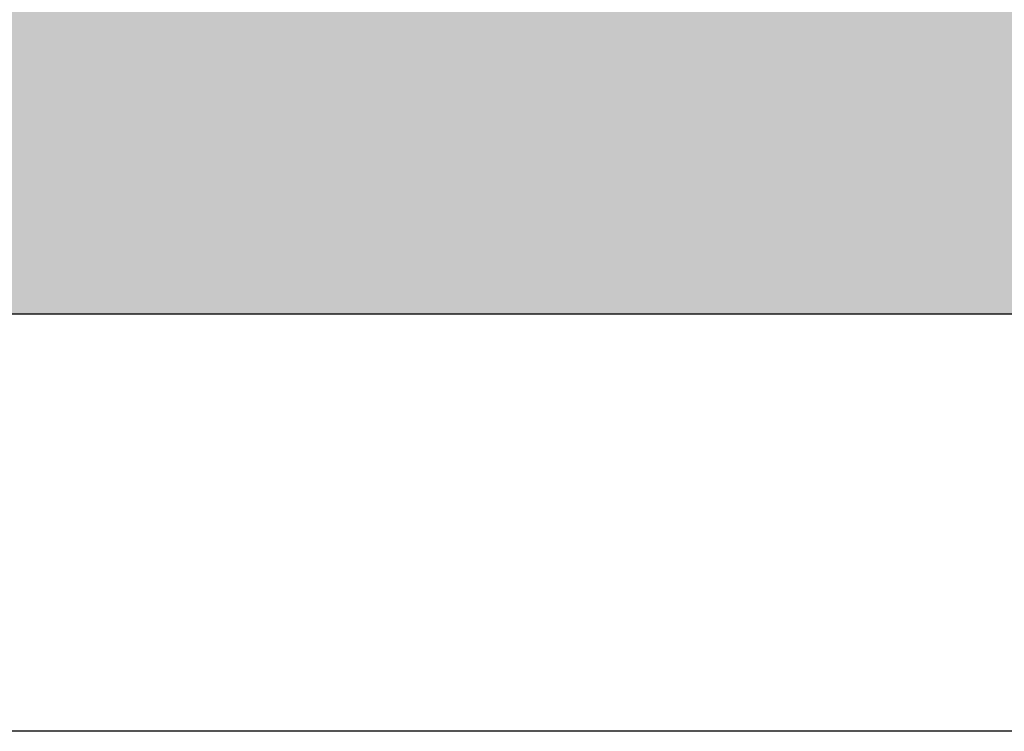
# Model space of a CAD drawing. Extents: x 2 to 87, y -108 to 11.
# Tile 138 of 210: x 15.136 to 15.49, y -28.868 to -28.612. Entities that reach past the tile are written whole.
import ezdxf

# ---------------------------------------------------------------- set-up
doc = ezdxf.new("R2010")
doc.units = 0
doc.header["$MEASUREMENT"] = 0
for name, color, linetype in [('10', 7, 'CONTINUOUS'), ('13', 7, 'CONTINUOUS'), ('18', 7, 'CONTINUOUS')]:
    doc.layers.add(name, color=color, linetype=linetype)

msp = doc.modelspace()

# ---------------------------------------------------------------- linework, layer by layer
at = {"layer": '10', "color": 62, "linetype": 'Continuous'}
msp.add_line((23.0989, -28.8675), (14.579, -28.8675), dxfattribs=at)
at = {"layer": '13', "color": 62, "linetype": 'Continuous'}
msp.add_line((14.7289, -28.7176), (22.9489, -28.7176), dxfattribs=at)
at = {"layer": '18', "color": 62, "linetype": 'Continuous'}
msp.add_line((14.7289, -28.7176), (22.0618, -28.7176), dxfattribs=at)
for points in [[(14.7289, -28.5976), (14.7289, -28.7176), (22.9489, -28.7176)], [(14.7289, -28.5976), (22.9489, -28.5976), (22.9489, -28.7176)], [(14.7289, -28.7176), (14.7289, -28.7176), (22.0618, -28.7176)]]:
    msp.add_solid(points, dxfattribs=at)

doc.saveas('drawing.dxf')
